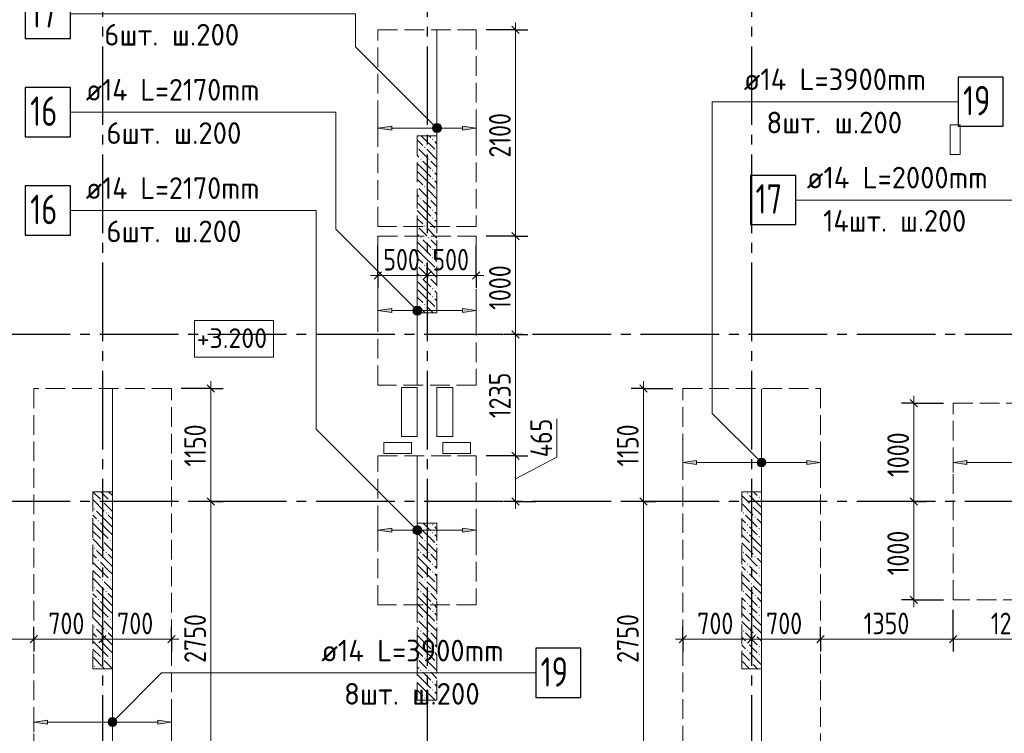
# Model space of a CAD drawing. Header units: millimetres. Extents: x 0 to 61017, y 0 to 42000.
# Tile 14 of 24: x 24096 to 34110, y 24742 to 32001. Entities that reach past the tile are written whole.
import ezdxf

# ---------------------------------------------------------------- set-up
doc = ezdxf.new("R2010")
doc.units = ezdxf.units.MM
doc.linetypes.add('______2', pattern=[270, 200, -70])
doc.linetypes.add('______5', pattern=[1100, 800, -100, 100, -100])
for name, color, linetype, lineweight in [('Standard', 7, 'Continuous', 25), ('Высотные отметки', 7, 'Continuous', 25), ('ДОП Верх по У', 7, 'Continuous', 25), ('ЖБ Пилон', 180, 'Continuous', 25), ('Оси', 40, '______5', 18), ('Позиционная метка номер позиции', 7, 'Continuous', 13), ('Примечания', 7, 'Continuous', 25)]:
    doc.layers.add(name, color=color, linetype=linetype, lineweight=lineweight)
doc.layers.add('ЖБ Перекрытие верхний уровень', color=7, linetype='Continuous', lineweight=25, true_color=0xe0e0ff)
doc.styles.add('GOST 2.304-81', font='txt')
doc.styles.add('ISOCPEUR', font='txt')

msp = doc.modelspace()

# ---------------------------------------------------------------- hatches: boundary and pattern name
at = {"layer": 'ДОП Верх по У', "linetype": 'Continuous', "lineweight": 13, "transparency": 33554687}
for points in [[(27880, 30879), (27740, 30899), (27880, 30919)], [(27880, 29022), (27740, 29042), (27880, 29062)], [(30980, 27477), (30840, 27497), (30980, 27517)], [(33730, 27477), (33590, 27497), (33730, 27517)], [(27880, 26788), (27740, 26808), (27880, 26828)], [(24380, 24837), (24240, 24857), (24380, 24877)]]:
    msp.add_hatch(color=7, dxfattribs=at).paths.add_polyline_path(points, flags=16)
for points in [[(28308, 30880), (28308, 30918), (28302, 30899)], [(28308, 30918), (28321, 30867), (28321, 30931)], [(28308, 30918), (28308, 30880), (28321, 30867)], [(28321, 30931), (28340, 30861), (28340, 30936)], [(28321, 30931), (28321, 30867), (28340, 30861)], [(28340, 30936), (28340, 30861), (28359, 30867)], [(28340, 30936), (28359, 30867), (28359, 30931)], [(28359, 30931), (28359, 30867), (28372, 30880)], [(28359, 30931), (28372, 30880), (28372, 30918)], [(28372, 30918), (28372, 30880), (28377, 30899)], [(28600, 30879), (28740, 30899), (28600, 30919)], [(28108, 29023), (28108, 29061), (28102, 29042)], [(28108, 29061), (28121, 29010), (28121, 29074)], [(28108, 29061), (28108, 29023), (28121, 29010)], [(28121, 29074), (28140, 29004), (28140, 29080)], [(28121, 29074), (28121, 29010), (28140, 29004)], [(28140, 29080), (28140, 29004), (28159, 29010)], [(28140, 29080), (28159, 29010), (28159, 29074)], [(28159, 29074), (28159, 29010), (28172, 29023)], [(28159, 29074), (28172, 29023), (28172, 29061)], [(28172, 29061), (28172, 29023), (28177, 29042)], [(28600, 29022), (28740, 29042), (28600, 29062)], [(31608, 27478), (31608, 27516), (31602, 27497)], [(31608, 27516), (31621, 27465), (31621, 27529)], [(31608, 27516), (31608, 27478), (31621, 27465)], [(31621, 27529), (31640, 27459), (31640, 27534)], [(31621, 27529), (31621, 27465), (31640, 27459)], [(31640, 27534), (31640, 27459), (31659, 27465)], [(31640, 27534), (31659, 27465), (31659, 27529)], [(31659, 27529), (31659, 27465), (31672, 27478)], [(31659, 27529), (31672, 27478), (31672, 27516)], [(31672, 27516), (31672, 27478), (31677, 27497)], [(32100, 27477), (32240, 27497), (32100, 27517)], [(28108, 26827), (28121, 26776), (28121, 26840)], [(28121, 26840), (28140, 26770), (28140, 26845)], [(28121, 26840), (28121, 26776), (28140, 26770)], [(28140, 26845), (28140, 26770), (28159, 26776)], [(28140, 26845), (28159, 26776), (28159, 26840)], [(28159, 26840), (28159, 26776), (28172, 26789)], [(28159, 26840), (28172, 26789), (28172, 26827)], [(28108, 26789), (28108, 26827), (28102, 26808)], [(28108, 26827), (28108, 26789), (28121, 26776)], [(28172, 26827), (28172, 26789), (28177, 26808)], [(28600, 26788), (28740, 26808), (28600, 26828)], [(25008, 24838), (25008, 24876), (25002, 24857)], [(25008, 24876), (25021, 24825), (25021, 24889)], [(25008, 24876), (25008, 24838), (25021, 24825)], [(25021, 24889), (25040, 24819), (25040, 24894)], [(25021, 24889), (25021, 24825), (25040, 24819)], [(25040, 24894), (25040, 24819), (25059, 24825)], [(25040, 24894), (25059, 24825), (25059, 24889)], [(25059, 24889), (25059, 24825), (25072, 24838)], [(25059, 24889), (25072, 24838), (25072, 24876)], [(25072, 24876), (25072, 24838), (25077, 24857)], [(25500, 24837), (25640, 24857), (25500, 24877)]]:
    msp.add_hatch(color=7, dxfattribs=at).paths.add_polyline_path(points)
at = {"layer": 'ЖБ Пилон', "linetype": 'Continuous', "lineweight": 18, "transparency": 33554687}
for points in [[(28290, 30783), (28297, 30790), (28303, 30783), (28297, 30777)], [(28140, 30707), (28143, 30703), (28140, 30700)], [(28210, 30703), (28217, 30710), (28223, 30703), (28217, 30697)], [(28330, 30663), (28337, 30670), (28340, 30667), (28340, 30660), (28337, 30657)], [(28170, 30583), (28177, 30590), (28183, 30583), (28177, 30577)], [(28250, 30583), (28257, 30590), (28263, 30583), (28257, 30577)], [(28290, 30463), (28297, 30470), (28303, 30463), (28297, 30457)], [(28290, 30383), (28297, 30390), (28303, 30383), (28297, 30377)], [(28140, 30307), (28143, 30303), (28140, 30300)], [(28210, 30303), (28217, 30310), (28223, 30303), (28217, 30297)], [(28330, 30263), (28337, 30270), (28340, 30267), (28340, 30260), (28337, 30257)], [(28170, 30183), (28177, 30190), (28183, 30183), (28177, 30177)], [(28250, 30183), (28257, 30190), (28263, 30183), (28257, 30177)], [(28290, 30063), (28297, 30070), (28303, 30063), (28297, 30057)], [(28290, 29983), (28297, 29990), (28303, 29983), (28297, 29977)], [(28140, 29907), (28143, 29903), (28140, 29900)], [(28210, 29903), (28217, 29910), (28223, 29903), (28217, 29897)], [(28330, 29863), (28337, 29870), (28340, 29867), (28340, 29860), (28337, 29857)], [(28170, 29783), (28177, 29790), (28183, 29783), (28177, 29777)], [(28250, 29783), (28257, 29790), (28263, 29783), (28257, 29777)], [(28290, 29663), (28297, 29670), (28303, 29663), (28297, 29657)], [(28290, 29583), (28297, 29590), (28303, 29583), (28297, 29577)], [(28140, 29507), (28143, 29503), (28140, 29500)], [(28210, 29503), (28217, 29510), (28223, 29503), (28217, 29497)], [(28330, 29463), (28337, 29470), (28340, 29467), (28340, 29460), (28337, 29457)], [(28170, 29383), (28177, 29390), (28183, 29383), (28177, 29377)], [(28250, 29383), (28257, 29390), (28263, 29383), (28257, 29377)], [(28290, 29263), (28297, 29270), (28303, 29263), (28297, 29257)], [(28290, 29183), (28297, 29190), (28303, 29183), (28297, 29177)], [(28140, 29107), (28143, 29103), (28140, 29100)], [(28210, 29103), (28217, 29110), (28223, 29103), (28217, 29097)], [(28330, 29063), (28337, 29070), (28340, 29067), (28340, 29060), (28337, 29057)], [(31490, 27183), (31497, 27190), (31503, 27183), (31497, 27177)], [(31610, 27143), (31617, 27150), (31623, 27143), (31617, 27137)], [(24930, 27103), (24937, 27110), (24943, 27103), (24937, 27097)], [(25010, 27103), (25017, 27110), (25023, 27103), (25017, 27097)], [(31530, 27063), (31537, 27070), (31543, 27063), (31537, 27057)], [(24850, 27023), (24857, 27030), (24863, 27023), (24857, 27017)], [(24970, 26983), (24977, 26990), (24983, 26983), (24977, 26977)], [(31450, 26983), (31457, 26990), (31463, 26983), (31457, 26977)], [(31570, 26943), (31577, 26950), (31583, 26943), (31577, 26937)], [(24890, 26903), (24897, 26910), (24903, 26903), (24897, 26897)], [(28290, 26863), (28297, 26870), (28303, 26863), (28297, 26857)], [(31490, 26863), (31497, 26870), (31503, 26863), (31497, 26857)], [(28290, 26783), (28297, 26790), (28303, 26783), (28297, 26777)], [(31490, 26783), (31497, 26790), (31503, 26783), (31497, 26777)], [(31610, 26823), (31617, 26830), (31623, 26823), (31617, 26817)], [(31610, 26743), (31617, 26750), (31623, 26743), (31617, 26737)], [(24930, 26703), (24937, 26710), (24943, 26703), (24937, 26697)], [(25010, 26703), (25017, 26710), (25023, 26703), (25017, 26697)], [(28140, 26707), (28143, 26703), (28140, 26700)], [(28210, 26703), (28217, 26710), (28223, 26703), (28217, 26697)], [(28330, 26663), (28337, 26670), (28340, 26667), (28340, 26660), (28337, 26657)], [(31530, 26663), (31537, 26670), (31543, 26663), (31537, 26657)], [(24850, 26623), (24857, 26630), (24863, 26623), (24857, 26617)], [(24970, 26583), (24977, 26590), (24983, 26583), (24977, 26577)], [(28170, 26583), (28177, 26590), (28183, 26583), (28177, 26577)], [(28250, 26583), (28257, 26590), (28263, 26583), (28257, 26577)], [(31450, 26583), (31457, 26590), (31463, 26583), (31457, 26577)], [(31570, 26543), (31577, 26550), (31583, 26543), (31577, 26537)], [(24890, 26503), (24897, 26510), (24903, 26503), (24897, 26497)], [(28290, 26463), (28297, 26470), (28303, 26463), (28297, 26457)], [(31490, 26463), (31497, 26470), (31503, 26463), (31497, 26457)], [(28290, 26383), (28297, 26390), (28303, 26383), (28297, 26377)], [(31490, 26383), (31497, 26390), (31503, 26383), (31497, 26377)], [(31610, 26423), (31617, 26430), (31623, 26423), (31617, 26417)], [(31610, 26343), (31617, 26350), (31623, 26343), (31617, 26337)], [(24930, 26303), (24937, 26310), (24943, 26303), (24937, 26297)], [(25010, 26303), (25017, 26310), (25023, 26303), (25017, 26297)], [(28140, 26307), (28143, 26303), (28140, 26300)], [(28210, 26303), (28217, 26310), (28223, 26303), (28217, 26297)], [(28330, 26263), (28337, 26270), (28340, 26267), (28340, 26260), (28337, 26257)], [(31530, 26263), (31537, 26270), (31543, 26263), (31537, 26257)], [(24850, 26223), (24857, 26230), (24863, 26223), (24857, 26217)], [(24970, 26183), (24977, 26190), (24983, 26183), (24977, 26177)], [(28170, 26183), (28177, 26190), (28183, 26183), (28177, 26177)], [(28250, 26183), (28257, 26190), (28263, 26183), (28257, 26177)], [(31450, 26183), (31457, 26190), (31463, 26183), (31457, 26177)], [(31570, 26143), (31577, 26150), (31583, 26143), (31577, 26137)], [(24890, 26103), (24897, 26110), (24903, 26103), (24897, 26097)], [(28290, 26063), (28297, 26070), (28303, 26063), (28297, 26057)], [(31490, 26063), (31497, 26070), (31503, 26063), (31497, 26057)], [(28290, 25983), (28297, 25990), (28303, 25983), (28297, 25977)], [(31490, 25983), (31497, 25990), (31503, 25983), (31497, 25977)], [(31610, 26023), (31617, 26030), (31623, 26023), (31617, 26017)], [(31610, 25943), (31617, 25950), (31623, 25943), (31617, 25937)], [(24930, 25903), (24937, 25910), (24943, 25903), (24937, 25897)], [(25010, 25903), (25017, 25910), (25023, 25903), (25017, 25897)], [(28140, 25907), (28143, 25903), (28140, 25900)], [(28210, 25903), (28217, 25910), (28223, 25903), (28217, 25897)], [(28330, 25863), (28337, 25870), (28340, 25867), (28340, 25860), (28337, 25857)], [(31530, 25863), (31537, 25870), (31543, 25863), (31537, 25857)], [(24850, 25823), (24857, 25830), (24863, 25823), (24857, 25817)], [(24970, 25783), (24977, 25790), (24983, 25783), (24977, 25777)], [(28170, 25783), (28177, 25790), (28183, 25783), (28177, 25777)], [(28250, 25783), (28257, 25790), (28263, 25783), (28257, 25777)], [(31450, 25783), (31457, 25790), (31463, 25783), (31457, 25777)], [(31570, 25743), (31577, 25750), (31583, 25743), (31577, 25737)], [(24890, 25703), (24897, 25710), (24903, 25703), (24897, 25697)], [(28290, 25663), (28297, 25670), (28303, 25663), (28297, 25657)], [(31490, 25663), (31497, 25670), (31503, 25663), (31497, 25657)], [(28290, 25583), (28297, 25590), (28303, 25583), (28297, 25577)], [(31490, 25583), (31497, 25590), (31503, 25583), (31497, 25577)], [(31610, 25623), (31617, 25630), (31623, 25623), (31617, 25617)], [(31610, 25543), (31617, 25550), (31623, 25543), (31617, 25537)], [(24930, 25503), (24937, 25510), (24943, 25503), (24937, 25497)], [(25010, 25503), (25017, 25510), (25023, 25503), (25017, 25497)], [(28140, 25507), (28143, 25503), (28140, 25500)], [(28210, 25503), (28217, 25510), (28223, 25503), (28217, 25497)], [(28330, 25463), (28337, 25470), (28340, 25467), (28340, 25460), (28337, 25457)], [(31530, 25463), (31537, 25470), (31543, 25463), (31537, 25457)], [(24850, 25423), (24857, 25430), (24863, 25423), (24857, 25417)], [(28170, 25383), (28177, 25390), (28183, 25383), (28177, 25377)], [(28250, 25383), (28257, 25390), (28263, 25383), (28257, 25377)], [(28290, 25263), (28297, 25270), (28303, 25263), (28297, 25257)], [(28290, 25183), (28297, 25190), (28303, 25183), (28297, 25177)], [(28140, 25107), (28143, 25103), (28140, 25100)], [(28210, 25103), (28217, 25110), (28223, 25103), (28217, 25097)]]:
    msp.add_hatch(color=7, dxfattribs=at).paths.add_polyline_path(points, flags=16)
at = {"layer": 'Позиционная метка номер позиции', "linetype": 'Continuous', "lineweight": 13, "transparency": 33554687}
for points in [[(28308, 30867), (28351, 30942), (28297, 30888)], [(28297, 30888), (28351, 30942), (28329, 30942)], [(28297, 30888), (28329, 30942), (28297, 30910)], [(28297, 30910), (28329, 30942), (28308, 30931)], [(28308, 30867), (28372, 30931), (28351, 30942)], [(28329, 30856), (28372, 30931), (28308, 30867)], [(28329, 30856), (28383, 30910), (28372, 30931)], [(28351, 30856), (28383, 30910), (28329, 30856)], [(28351, 30856), (28383, 30888), (28383, 30910)], [(28383, 30888), (28351, 30856), (28372, 30867)], [(28108, 29010), (28151, 29085), (28097, 29031)], [(28097, 29031), (28151, 29085), (28129, 29085)], [(28097, 29031), (28129, 29085), (28097, 29053)], [(28097, 29053), (28129, 29085), (28108, 29074)], [(28108, 29010), (28172, 29074), (28151, 29085)], [(28129, 28999), (28172, 29074), (28108, 29010)], [(28129, 28999), (28183, 29053), (28172, 29074)], [(28151, 28999), (28183, 29053), (28129, 28999)], [(28151, 28999), (28183, 29031), (28183, 29053)], [(28183, 29031), (28151, 28999), (28172, 29010)], [(31608, 27465), (31651, 27540), (31597, 27485)], [(31597, 27485), (31651, 27540), (31629, 27540)], [(31597, 27485), (31629, 27540), (31597, 27508)], [(31597, 27508), (31629, 27540), (31608, 27529)], [(31608, 27465), (31672, 27529), (31651, 27540)], [(31629, 27454), (31672, 27529), (31608, 27465)], [(31629, 27454), (31683, 27508), (31672, 27529)], [(31651, 27454), (31683, 27508), (31629, 27454)], [(31651, 27454), (31683, 27485), (31683, 27508)], [(31683, 27485), (31651, 27454), (31672, 27465)], [(28108, 26776), (28151, 26851), (28097, 26796)], [(28097, 26796), (28151, 26851), (28129, 26851)], [(28097, 26796), (28129, 26851), (28097, 26819)], [(28097, 26819), (28129, 26851), (28108, 26840)], [(28108, 26776), (28172, 26840), (28151, 26851)], [(28129, 26765), (28172, 26840), (28108, 26776)], [(28129, 26765), (28183, 26819), (28172, 26840)], [(28151, 26765), (28183, 26819), (28129, 26765)], [(28151, 26765), (28183, 26796), (28183, 26819)], [(28183, 26796), (28151, 26765), (28172, 26776)], [(24997, 24868), (25072, 24825), (25008, 24889)], [(24997, 24846), (25051, 24814), (24997, 24868)], [(24997, 24868), (25051, 24814), (25072, 24825)], [(25029, 24814), (24997, 24846), (25008, 24825)], [(24997, 24846), (25029, 24814), (25051, 24814)], [(25008, 24889), (25083, 24846), (25029, 24900)], [(25008, 24889), (25072, 24825), (25083, 24846)], [(25029, 24900), (25083, 24846), (25083, 24868)], [(25029, 24900), (25083, 24868), (25051, 24900)], [(25051, 24900), (25083, 24868), (25072, 24889)]]:
    msp.add_hatch(color=7, dxfattribs=at).paths.add_polyline_path(points)

# ---------------------------------------------------------------- linework, layer by layer
at = {"layer": 'Standard', "color": 7, "linetype": 'Continuous', "lineweight": 13, "transparency": 33554687}
for p, q in [((29140, 31899), (29140, 31974)), ((29140, 29800), (29140, 28800)), ((27740, 29400), (27665, 29400)), ((27740, 29400), (28240, 29400)), ((28240, 29400), (28740, 29400)), ((28740, 29400), (28815, 29400)), ((29140, 28800), (29140, 27565)), ((26040, 28250), (26040, 28325)), ((30440, 28250), (30440, 28325)), ((33190, 28100), (33190, 28175)), ((29560, 27551), (29560, 27942)), ((29140, 27565), (29140, 27100)), ((29140, 27332), (29560, 27551)), ((26040, 27100), (26040, 24350)), ((29140, 27100), (29140, 27025)), ((30440, 27100), (30440, 24350)), ((33190, 27100), (33190, 26100)), ((33190, 26100), (33190, 26025)), ((24240, 25700), (22990, 25700)), ((24940, 25700), (24240, 25700)), ((25640, 25700), (24940, 25700)), ((25640, 25700), (25715, 25700)), ((30840, 25700), (30765, 25700)), ((31540, 25700), (30840, 25700)), ((32240, 25700), (31540, 25700)), ((33590, 25700), (32240, 25700)), ((34840, 25700), (33590, 25700))]:
    msp.add_line(p, q, dxfattribs=at)
at = {"layer": 'Standard', "color": 251, "linetype": 'Continuous', "lineweight": -3, "true_color": 0x656565, "transparency": 33554687}
for p, q in [((29140, 31899), (28840, 31899)), ((29140, 31899), (29015, 31899)), ((29140, 31899), (29265, 31899)), ((29140, 29800), (29015, 29800)), ((29140, 29800), (29265, 29800)), ((27740, 29400), (27740, 29700)), ((28740, 29400), (28740, 29700)), ((27740, 29400), (27740, 29525)), ((28240, 29400), (28240, 29525)), ((28740, 29400), (28740, 29525)), ((27740, 29400), (27740, 29275)), ((28240, 29400), (28240, 29275)), ((28240, 29400), (28240, 29400)), ((28740, 29400), (28740, 29275)), ((29140, 28800), (29015, 28800)), ((29140, 28800), (29265, 28800)), ((29140, 28800), (29140, 28800)), ((26040, 28250), (25740, 28250)), ((26040, 28250), (25915, 28250)), ((26040, 28250), (26165, 28250)), ((30440, 28250), (30315, 28250)), ((30440, 28250), (30565, 28250)), ((30440, 28250), (30740, 28250)), ((33190, 28100), (33065, 28100)), ((33190, 28100), (33315, 28100)), ((33190, 28100), (33490, 28100)), ((29140, 27565), (28840, 27565)), ((29140, 27565), (29015, 27565)), ((29140, 27565), (29265, 27565)), ((26040, 27100), (25915, 27100)), ((26040, 27100), (26165, 27100)), ((26040, 27100), (26040, 27100)), ((29140, 27100), (29015, 27100)), ((29140, 27100), (29265, 27100)), ((29140, 27100), (29345, 27100)), ((30440, 27100), (30315, 27100)), ((30440, 27100), (30565, 27100)), ((30440, 27100), (30440, 27100)), ((33190, 27100), (33065, 27100)), ((33190, 27100), (33315, 27100)), ((33190, 27100), (33190, 27100)), ((33190, 26100), (33065, 26100)), ((33190, 26100), (33315, 26100)), ((33190, 26100), (33490, 26100)), ((24240, 25700), (24240, 25825)), ((24940, 25700), (24940, 25825)), ((25640, 25700), (25640, 25825)), ((30840, 25700), (30840, 25825)), ((31540, 25700), (31540, 25825)), ((32240, 25700), (32240, 25825)), ((33590, 25700), (33590, 25825)), ((24240, 25700), (24240, 25575)), ((24240, 25700), (24240, 25700)), ((24940, 25700), (24940, 25575)), ((24940, 25700), (24940, 25700)), ((25640, 25700), (25640, 25575)), ((25640, 25700), (25640, 25700)), ((30840, 25700), (30840, 25575)), ((30840, 25700), (30840, 25700)), ((31540, 25700), (31540, 25575)), ((31540, 25700), (31540, 25700)), ((32240, 25700), (32240, 25575)), ((32240, 25700), (32240, 25700)), ((33590, 25700), (33590, 25575))]:
    msp.add_line(p, q, dxfattribs=at)
at = {"layer": 'Standard', "color": 7, "linetype": 'Continuous', "lineweight": 25, "transparency": 33554687}
for p, q in [((29102, 31936), (29177, 31861)), ((29102, 29838), (29177, 29762)), ((27702, 29363), (27777, 29438)), ((28202, 29363), (28277, 29438)), ((28702, 29363), (28777, 29438)), ((29102, 28838), (29177, 28762)), ((26002, 28287), (26077, 28212)), ((30402, 28287), (30477, 28212)), ((33152, 28138), (33227, 28062)), ((29102, 27602), (29177, 27527)), ((26002, 27138), (26077, 27063)), ((29102, 27138), (29177, 27063)), ((30402, 27138), (30477, 27063)), ((33152, 27138), (33227, 27063)), ((33152, 26138), (33227, 26063)), ((24277, 25738), (24202, 25663)), ((24977, 25738), (24902, 25663)), ((25677, 25738), (25602, 25663)), ((30877, 25738), (30802, 25663)), ((31577, 25738), (31502, 25663)), ((32277, 25738), (32202, 25663)), ((33627, 25738), (33552, 25663))]:
    msp.add_line(p, q, dxfattribs=at)
at = {"layer": 'Standard', "color": 7, "linetype": 'Continuous', "lineweight": 13, "transparency": 33554687}
for points in [[(29140, 31899), (29140, 30504), (29140, 30504), (29140, 30206), (29140, 30206), (29140, 29800)], [(26040, 28250), (26040, 27363), (26040, 27363), (26040, 27100)], [(30440, 28250), (30440, 27366), (30440, 27366), (30440, 27100)], [(33190, 28100), (33190, 27262), (33190, 27262), (33190, 27100)]]:
    msp.add_lwpolyline(points, dxfattribs=at)
at = {"layer": 'Standard', "color": 251, "linetype": 'Continuous', "lineweight": -3, "true_color": 0x656565, "transparency": 33554687}
for points in [[(29140, 29800), (29123, 29800), (29123, 29800), (29123, 29800), (29123, 29800), (28840, 29800)], [(33590, 25700), (33590, 25717), (33590, 25717), (33590, 25717), (33590, 25717), (33590, 25717), (33590, 25717), (33590, 26000)]]:
    msp.add_lwpolyline(points, dxfattribs=at)
at = {"layer": 'Высотные отметки', "color": 7, "linetype": 'Continuous', "lineweight": 18, "transparency": 33554687}
msp.add_lwpolyline([(25873, 28568), (26678, 28568), (26678, 28942), (25873, 28942), (25873, 28568)], dxfattribs=at)
at = {"layer": 'ДОП Верх по У', "color": 7, "linetype": 'Continuous', "lineweight": 18, "transparency": 33554687}
for p, q in [((28340, 31892), (28340, 29906)), ((28140, 29792), (28140, 28292)), ((25040, 28243), (25040, 24357)), ((31640, 28243), (31640, 24357)), ((28140, 26058), (28140, 27558))]:
    msp.add_line(p, q, dxfattribs=at)
at = {"layer": 'ДОП Верх по У', "color": 7, "linetype": 'Continuous', "lineweight": 13, "transparency": 33554687}
for p, q in [((31440, 31167), (33548, 31167)), ((24749, 31061), (26813, 31061)), ((32082, 30167), (34190, 30167)), ((24749, 30061), (26813, 30061)), ((27144, 25357), (29252, 25357))]:
    msp.add_line(p, q, dxfattribs=at)
at = {"layer": 'ДОП Верх по У', "color": 251, "linetype": 'Continuous', "lineweight": 13, "true_color": 0x494949, "transparency": 33554687}
for p, q in [((27740, 30899), (27740, 30999)), ((28740, 30899), (28740, 30999)), ((27740, 30899), (27880, 30919)), ((27880, 30879), (27740, 30899)), ((27740, 30899), (27740, 30799)), ((27740, 30899), (27740, 30899)), ((27880, 30919), (27880, 30879)), ((27880, 30899), (28310, 30899)), ((28340, 30936), (28340, 30936)), ((28340, 30861), (28340, 30861)), ((28370, 30899), (28600, 30899)), ((28740, 30899), (28600, 30919)), ((28600, 30919), (28600, 30879)), ((28600, 30879), (28740, 30899)), ((28740, 30899), (28740, 30799)), ((28740, 30899), (28740, 30899)), ((27740, 29042), (27740, 29142)), ((28740, 29042), (28740, 29142)), ((27740, 29042), (27880, 29062)), ((27880, 29022), (27740, 29042)), ((27740, 29042), (27740, 28942)), ((27740, 29042), (27740, 29042)), ((27880, 29062), (27880, 29022)), ((27880, 29042), (28110, 29042)), ((28140, 29080), (28140, 29080)), ((28170, 29042), (28600, 29042)), ((28740, 29042), (28600, 29062)), ((28600, 29062), (28600, 29022)), ((28600, 29022), (28740, 29042)), ((28740, 29042), (28740, 28942)), ((28740, 29042), (28740, 29042)), ((28140, 29004), (28140, 29004)), ((30840, 27497), (30840, 27597)), ((32240, 27497), (32240, 27597)), ((33590, 27497), (33590, 27597)), ((30840, 27497), (30980, 27517)), ((30980, 27477), (30840, 27497)), ((30840, 27497), (30840, 27397)), ((30840, 27497), (30840, 27497)), ((30980, 27517), (30980, 27477)), ((30980, 27497), (31610, 27497)), ((31640, 27534), (31640, 27534)), ((31640, 27459), (31640, 27459)), ((31670, 27497), (32100, 27497)), ((32240, 27497), (32100, 27517)), ((32100, 27517), (32100, 27477)), ((32100, 27477), (32240, 27497)), ((32240, 27497), (32240, 27397)), ((32240, 27497), (32240, 27497)), ((33590, 27497), (33730, 27517)), ((33730, 27477), (33590, 27497)), ((33590, 27497), (33590, 27397)), ((33590, 27497), (33590, 27497)), ((33730, 27517), (33730, 27477)), ((33730, 27497), (34960, 27497)), ((27740, 26808), (27740, 26908)), ((28140, 26845), (28140, 26845)), ((28740, 26808), (28740, 26908)), ((27740, 26808), (27880, 26828)), ((27880, 26788), (27740, 26808)), ((27740, 26808), (27740, 26708)), ((27740, 26808), (27740, 26808)), ((27880, 26828), (27880, 26788)), ((27880, 26808), (28110, 26808)), ((28140, 26770), (28140, 26770)), ((28170, 26808), (28600, 26808)), ((28740, 26808), (28600, 26828)), ((28600, 26828), (28600, 26788)), ((28600, 26788), (28740, 26808)), ((28740, 26808), (28740, 26708)), ((28740, 26808), (28740, 26808)), ((24240, 24857), (24240, 24957)), ((25640, 24857), (25640, 24957)), ((24240, 24857), (24380, 24877)), ((24380, 24837), (24240, 24857)), ((24240, 24857), (24240, 24757)), ((24240, 24857), (24240, 24857)), ((24380, 24877), (24380, 24837)), ((24380, 24857), (25010, 24857)), ((25040, 24894), (25040, 24894)), ((25070, 24857), (25500, 24857)), ((25640, 24857), (25500, 24877)), ((25500, 24877), (25500, 24837)), ((25500, 24837), (25640, 24857)), ((25640, 24857), (25640, 24757)), ((25640, 24857), (25640, 24857)), ((25040, 24819), (25040, 24819))]:
    msp.add_line(p, q, dxfattribs=at)
at = {"layer": 'ДОП Верх по У', "color": 7, "linetype": 'Continuous', "lineweight": 25, "transparency": 33554687}
for points in [[(24153, 31811), (24613, 31811), (24613, 32311), (24153, 32311), (24153, 31811)], [(33640, 30917), (34100, 30917), (34100, 31417), (33640, 31417), (33640, 30917)], [(24153, 30811), (24613, 30811), (24613, 31311), (24153, 31311), (24153, 30811)], [(31530, 29917), (31990, 29917), (31990, 30417), (31530, 30417), (31530, 29917)], [(24153, 29811), (24613, 29811), (24613, 30311), (24153, 30311), (24153, 29811)], [(29344, 25107), (29804, 25107), (29804, 25607), (29344, 25607), (29344, 25107)]]:
    msp.add_lwpolyline(points, dxfattribs=at)
at = {"layer": 'ДОП Верх по У', "color": 251, "linetype": 'Continuous', "lineweight": 13, "true_color": 0x494949, "transparency": 33554687}
for centre in [(28340, 30899), (28140, 29042), (31640, 27497), (28140, 26808), (25040, 24857)]:
    msp.add_circle(centre, 37.5, dxfattribs=at)
at = {"layer": 'ЖБ Перекрытие верхний уровень', "color": 7, "linetype": 'Continuous', "lineweight": 18, "transparency": 33554687}
for p, q in [((33660, 30930), (33560, 30930)), ((33560, 30930), (33560, 30630)), ((33660, 30630), (33660, 30930)), ((33560, 30630), (33660, 30630)), ((28140, 28260), (27980, 28260)), ((27980, 28260), (27980, 27760)), ((28140, 27760), (28140, 28260)), ((28500, 28260), (28340, 28260)), ((28340, 28260), (28340, 27760)), ((28500, 27760), (28500, 28260)), ((27980, 27760), (28140, 27760)), ((28340, 27760), (28500, 27760)), ((28080, 27700), (27800, 27700)), ((27800, 27700), (27800, 27590)), ((28080, 27590), (28080, 27700)), ((28680, 27700), (28400, 27700)), ((28400, 27700), (28400, 27590)), ((28680, 27590), (28680, 27700)), ((27800, 27590), (28080, 27590)), ((28400, 27590), (28680, 27590))]:
    msp.add_line(p, q, dxfattribs=at)
at = {"layer": 'ЖБ Пилон', "color": 253, "linetype": '______2', "lineweight": 13, "true_color": 0xa0a0a0, "transparency": 33554687}
for p, q in [((28140, 30820), (28140, 29020)), ((28340, 30820), (28140, 30820)), ((28340, 29020), (28340, 30820)), ((28140, 29020), (28340, 29020)), ((24840, 27200), (24840, 25400)), ((25040, 27200), (24840, 27200)), ((25040, 25400), (25040, 27200)), ((31440, 27200), (31440, 25400)), ((31640, 27200), (31440, 27200)), ((31640, 25400), (31640, 27200)), ((28140, 26880), (28140, 25080)), ((28340, 26880), (28140, 26880)), ((28340, 25080), (28340, 26880)), ((24840, 25400), (25040, 25400)), ((31440, 25400), (31640, 25400)), ((28140, 25080), (28340, 25080))]:
    msp.add_line(p, q, dxfattribs=at)
at = {"layer": 'ЖБ Пилон', "color": 9, "linetype": 'Continuous', "lineweight": 18, "true_color": 0xc7c7c7, "transparency": 33554687}
for p, q in [((28140, 30780), (28197, 30723)), ((28180, 30820), (28197, 30803)), ((28197, 30803), (28317, 30683)), ((28260, 30820), (28277, 30803)), ((28317, 30763), (28340, 30740)), ((28197, 30643), (28157, 30683)), ((28237, 30603), (28197, 30643)), ((28237, 30683), (28340, 30580)), ((28140, 30620), (28157, 30603)), ((28197, 30563), (28277, 30483)), ((28277, 30563), (28340, 30500)), ((28197, 30483), (28140, 30540)), ((28140, 30460), (28197, 30403)), ((28197, 30483), (28277, 30403)), ((28340, 30420), (28317, 30443)), ((28140, 30380), (28197, 30323)), ((28197, 30403), (28317, 30283)), ((28317, 30363), (28340, 30340)), ((28197, 30243), (28157, 30283)), ((28237, 30203), (28197, 30243)), ((28237, 30283), (28340, 30180)), ((28140, 30220), (28157, 30203)), ((28197, 30163), (28277, 30083)), ((28277, 30163), (28340, 30100)), ((28197, 30083), (28140, 30140)), ((28140, 30060), (28197, 30003)), ((28197, 30083), (28277, 30003)), ((28340, 30020), (28317, 30043)), ((28140, 29980), (28197, 29923)), ((28197, 30003), (28317, 29883)), ((28317, 29963), (28340, 29940)), ((28197, 29843), (28157, 29883)), ((28237, 29803), (28197, 29843)), ((28237, 29883), (28340, 29780)), ((28140, 29820), (28157, 29803)), ((28197, 29763), (28277, 29683)), ((28277, 29763), (28340, 29700)), ((28197, 29683), (28140, 29740)), ((28140, 29660), (28197, 29603)), ((28197, 29683), (28277, 29603)), ((28340, 29620), (28317, 29643)), ((28140, 29580), (28197, 29523)), ((28197, 29603), (28317, 29483)), ((28317, 29563), (28340, 29540)), ((28197, 29443), (28157, 29483)), ((28237, 29403), (28197, 29443)), ((28237, 29483), (28340, 29380)), ((28140, 29420), (28157, 29403)), ((28197, 29363), (28277, 29283)), ((28277, 29363), (28340, 29300)), ((28197, 29283), (28140, 29340)), ((28140, 29260), (28197, 29203)), ((28197, 29283), (28277, 29203)), ((28340, 29220), (28317, 29243)), ((28140, 29180), (28197, 29123)), ((28197, 29203), (28317, 29083)), ((28317, 29163), (28340, 29140)), ((28197, 29043), (28157, 29083)), ((28220, 29020), (28197, 29043)), ((28237, 29083), (28300, 29020)), ((28140, 29020), (28140, 29020)), ((24840, 27200), (24917, 27123)), ((24920, 27200), (24997, 27123)), ((25000, 27200), (25040, 27160)), ((31440, 27160), (31517, 27083)), ((31517, 27163), (31637, 27043)), ((31597, 27163), (31560, 27200)), ((24840, 27120), (24957, 27003)), ((24997, 27043), (24957, 27083)), ((25037, 27003), (24997, 27043)), ((25037, 27083), (25040, 27080)), ((31440, 27080), (31557, 26963)), ((31557, 27043), (31640, 26960)), ((31637, 27123), (31640, 27120)), ((24840, 26960), (24877, 26923)), ((24997, 26883), (24877, 27003)), ((24997, 26963), (25040, 26920)), ((31477, 26963), (31597, 26843)), ((24917, 26803), (24840, 26880)), ((24917, 26883), (24997, 26803)), ((24997, 26883), (25040, 26840)), ((28140, 26860), (28197, 26803)), ((28200, 26880), (28277, 26803)), ((28340, 26820), (28317, 26843)), ((31440, 26920), (31477, 26883)), ((31440, 26840), (31477, 26803)), ((31557, 26803), (31517, 26843)), ((31640, 26880), (31597, 26923)), ((24840, 26800), (24917, 26723)), ((24917, 26803), (24997, 26723)), ((24997, 26803), (25040, 26760)), ((28140, 26780), (28197, 26723)), ((28197, 26803), (28317, 26683)), ((28317, 26763), (28340, 26740)), ((31440, 26760), (31517, 26683)), ((31517, 26763), (31637, 26643)), ((31597, 26763), (31557, 26803)), ((31637, 26803), (31640, 26800)), ((24840, 26720), (24957, 26603)), ((24997, 26643), (24957, 26683)), ((25037, 26603), (24997, 26643)), ((25037, 26683), (25040, 26680)), ((28197, 26643), (28157, 26683)), ((28237, 26603), (28197, 26643)), ((28237, 26683), (28340, 26580)), ((31440, 26680), (31557, 26563)), ((31557, 26643), (31640, 26560)), ((31637, 26723), (31640, 26720)), ((24840, 26560), (24877, 26523)), ((24997, 26483), (24877, 26603)), ((24997, 26563), (25040, 26520)), ((28140, 26620), (28157, 26603)), ((28197, 26483), (28140, 26540)), ((28197, 26563), (28277, 26483)), ((28277, 26563), (28340, 26500)), ((31477, 26563), (31597, 26443)), ((24917, 26403), (24840, 26480)), ((24917, 26483), (24997, 26403)), ((24997, 26483), (25040, 26440)), ((28140, 26460), (28197, 26403)), ((28197, 26483), (28277, 26403)), ((28340, 26420), (28317, 26443)), ((31440, 26520), (31477, 26483)), ((31440, 26440), (31477, 26403)), ((31557, 26403), (31517, 26443)), ((31640, 26480), (31597, 26523)), ((24840, 26400), (24917, 26323)), ((24917, 26403), (24997, 26323)), ((24997, 26403), (25040, 26360)), ((28140, 26380), (28197, 26323)), ((28197, 26403), (28317, 26283)), ((28317, 26363), (28340, 26340)), ((31440, 26360), (31517, 26283)), ((31517, 26363), (31637, 26243)), ((31597, 26363), (31557, 26403)), ((31637, 26403), (31640, 26400)), ((24840, 26320), (24957, 26203)), ((24997, 26243), (24957, 26283)), ((25037, 26203), (24997, 26243)), ((25037, 26283), (25040, 26280)), ((28197, 26243), (28157, 26283)), ((28237, 26203), (28197, 26243)), ((28237, 26283), (28340, 26180)), ((31440, 26280), (31557, 26163)), ((31557, 26243), (31640, 26160)), ((31637, 26323), (31640, 26320)), ((24840, 26160), (24877, 26123)), ((24997, 26083), (24877, 26203)), ((24997, 26163), (25040, 26120)), ((28140, 26220), (28157, 26203)), ((28197, 26083), (28140, 26140)), ((28197, 26163), (28277, 26083)), ((28277, 26163), (28340, 26100)), ((31477, 26163), (31597, 26043)), ((24917, 26003), (24840, 26080)), ((24917, 26083), (24997, 26003)), ((24997, 26083), (25040, 26040)), ((28140, 26060), (28197, 26003)), ((28197, 26083), (28277, 26003)), ((28340, 26020), (28317, 26043)), ((31440, 26120), (31477, 26083)), ((31440, 26040), (31477, 26003)), ((31557, 26003), (31517, 26043)), ((31640, 26080), (31597, 26123)), ((24840, 26000), (24917, 25923)), ((24917, 26003), (24997, 25923)), ((24997, 26003), (25040, 25960)), ((28140, 25980), (28197, 25923)), ((28197, 26003), (28317, 25883)), ((28317, 25963), (28340, 25940)), ((31440, 25960), (31517, 25883)), ((31517, 25963), (31637, 25843)), ((31597, 25963), (31557, 26003)), ((31637, 26003), (31640, 26000)), ((24840, 25920), (24957, 25803)), ((24997, 25843), (24957, 25883)), ((25037, 25803), (24997, 25843)), ((25037, 25883), (25040, 25880)), ((28197, 25843), (28157, 25883)), ((28237, 25803), (28197, 25843)), ((28237, 25883), (28340, 25780)), ((31440, 25880), (31557, 25763)), ((31557, 25843), (31640, 25760)), ((31637, 25923), (31640, 25920)), ((24840, 25760), (24877, 25723)), ((24997, 25683), (24877, 25803)), ((24997, 25763), (25040, 25720)), ((28140, 25820), (28157, 25803)), ((28197, 25683), (28140, 25740)), ((28197, 25763), (28277, 25683)), ((28277, 25763), (28340, 25700)), ((31477, 25763), (31597, 25643)), ((24917, 25603), (24840, 25680)), ((24917, 25683), (24997, 25603)), ((24997, 25683), (25040, 25640)), ((28140, 25660), (28197, 25603)), ((28197, 25683), (28277, 25603)), ((28340, 25620), (28317, 25643)), ((31440, 25720), (31477, 25683)), ((31440, 25640), (31477, 25603)), ((31557, 25603), (31517, 25643)), ((31640, 25680), (31597, 25723)), ((24840, 25600), (24917, 25523)), ((24917, 25603), (24997, 25523)), ((24997, 25603), (25040, 25560)), ((28140, 25580), (28197, 25523)), ((28197, 25603), (28317, 25483)), ((28317, 25563), (28340, 25540)), ((31440, 25560), (31517, 25483)), ((31517, 25563), (31637, 25443)), ((31597, 25563), (31557, 25603)), ((31637, 25603), (31640, 25600)), ((24840, 25520), (24957, 25403)), ((24997, 25443), (24957, 25483)), ((25037, 25403), (24997, 25443)), ((25037, 25483), (25040, 25480)), ((28197, 25443), (28157, 25483)), ((28237, 25403), (28197, 25443)), ((28237, 25483), (28340, 25380)), ((31440, 25480), (31520, 25400)), ((31557, 25443), (31600, 25400)), ((31637, 25523), (31640, 25520)), ((24880, 25400), (24877, 25403)), ((28140, 25420), (28157, 25403)), ((28197, 25283), (28140, 25340)), ((28197, 25363), (28277, 25283)), ((28277, 25363), (28340, 25300)), ((28140, 25260), (28197, 25203)), ((28197, 25283), (28277, 25203)), ((28340, 25220), (28317, 25243)), ((28140, 25180), (28197, 25123)), ((28197, 25203), (28317, 25083)), ((28317, 25163), (28340, 25140)), ((28160, 25080), (28157, 25083)), ((28237, 25083), (28240, 25080))]:
    msp.add_line(p, q, dxfattribs=at)
at = {"layer": 'Оси', "color": 8, "linetype": '______5', "lineweight": -3, "transparency": 33554687}
for p, q in [((24940, 35030), (24940, 15970)), ((28240, 35030), (28240, 15970)), ((31540, 35030), (31540, 15970)), ((49910, 28800), (3600, 28800)), ((49910, 27100), (3600, 27100))]:
    msp.add_line(p, q, dxfattribs=at)
at = {"layer": 'Позиционная метка номер позиции', "color": 7, "linetype": 'Continuous', "lineweight": 13, "transparency": 33554687}
for p, q in [((28308, 30931), (28308, 30931)), ((28308, 30867), (28308, 30867)), ((28372, 30931), (28372, 30931)), ((28372, 30867), (28372, 30867)), ((28108, 29074), (28108, 29074)), ((28172, 29074), (28172, 29074)), ((28108, 29010), (28108, 29010)), ((28172, 29010), (28172, 29010)), ((31608, 27529), (31608, 27529)), ((31608, 27465), (31608, 27465)), ((31672, 27529), (31672, 27529)), ((31672, 27465), (31672, 27465)), ((28108, 26840), (28108, 26840)), ((28172, 26840), (28172, 26840)), ((28108, 26776), (28108, 26776)), ((28172, 26776), (28172, 26776)), ((25008, 24889), (25008, 24889)), ((25072, 24889), (25072, 24889)), ((25008, 24825), (25008, 24825)), ((25072, 24825), (25072, 24825))]:
    msp.add_line(p, q, dxfattribs=at)
for points in [[(28340, 30899), (27513, 31726), (27513, 32061), (24613, 32061)], [(31640, 27497), (31140, 27997), (31140, 31167), (33640, 31167)], [(28140, 29042), (27313, 29869), (27313, 31061), (24613, 31061)], [(34990, 27497), (34490, 27997), (34490, 30167), (31990, 30167)], [(28140, 26808), (27113, 27835), (27113, 30061), (24613, 30061)], [(25040, 24857), (25540, 25357), (29344, 25357)]]:
    msp.add_lwpolyline(points, dxfattribs=at)
for centre in [(28340, 30899), (28140, 29042), (31640, 27497), (28140, 26808), (25040, 24857)]:
    msp.add_circle(centre, 45, dxfattribs=at)
at = {"layer": 'Примечания', "color": 7, "linetype": '______2', "lineweight": 18, "transparency": 33554687}
for p, q in [((27740, 31899), (28740, 31899)), ((27740, 29899), (27740, 31899)), ((28740, 31899), (28740, 29899)), ((28740, 29899), (27740, 29899)), ((27740, 29799), (28740, 29799)), ((27740, 28285), (27740, 29799)), ((28740, 29799), (28740, 28285)), ((25640, 28250), (24240, 28250)), ((24240, 28250), (24240, 24350)), ((25640, 24350), (25640, 28250)), ((28740, 28285), (27740, 28285)), ((30840, 28250), (32240, 28250)), ((30840, 24350), (30840, 28250)), ((32240, 28250), (32240, 24350)), ((33590, 28100), (36190, 28100)), ((33590, 26100), (33590, 28100)), ((27740, 27565), (28740, 27565)), ((27740, 26051), (27740, 27565)), ((28740, 27565), (28740, 26051)), ((28740, 26051), (27740, 26051)), ((36190, 26100), (33590, 26100))]:
    msp.add_line(p, q, dxfattribs=at)

# ---------------------------------------------------------------- texts
at = {"layer": 'Standard', "color": 7, "linetype": 'Continuous', "lineweight": 25, "transparency": 33554687, "char_height": 220, "attachment_point": 7, "rotation": 90, "style": 'GOST 2.304-81'}
for s, insert, width in [('2100', (29090, 30599), 625.73), ('1000', (29090, 29050), 625.73), ('1235', (29090, 27948), 594.59), ('1150', (25990, 27456), 563.28), ('1150', (30390, 27456), 563.28), ('465', (29510, 27551), 516.4), ('1000', (33140, 27350), 625.73), ('1000', (33140, 26350), 625.73), ('2750', (25990, 25459), 657.05), ('2750', (30390, 25459), 657.05)]:
    msp.add_mtext(s, dxfattribs=dict(at, insert=insert, width=width))
at = {"layer": 'Standard', "color": 7, "linetype": 'Continuous', "lineweight": 25, "transparency": 33554687, "char_height": 220, "attachment_point": 7, "style": 'GOST 2.304-81'}
for s, insert, width in [('500', (27794, 29450), 516.4), ('500', (28294, 29450), 516.4), ('700', (24387, 25750), 531.97), ('700', (25087, 25750), 531.97), ('700', (30987, 25750), 531.97), ('700', (31687, 25750), 531.97), ('1350', (32680, 25750), 594.59), ('1250', (33973, 25750), 610.16)]:
    msp.add_mtext(s, dxfattribs=dict(at, insert=insert, width=width))
at = {"layer": 'Высотные отметки', "color": 7, "linetype": 'Continuous', "lineweight": 18, "transparency": 33554687, "insert": (25897, 28662), "char_height": 200, "width": 880.17, "attachment_point": 7, "style": 'GOST 2.304-81'}
msp.add_mtext('\\W1.19;+3.200', dxfattribs=at)
at = {"layer": 'ДОП Верх по У', "color": 7, "linetype": 'Continuous', "lineweight": 13, "transparency": 33554687, "attachment_point": 7, "style": 'ISOCPEUR'}
for s, insert, char_height, width in [('\\W0.75;17', (24203, 31921), 300, 472.29), ('\\W0.97;6шт. ш.200 ', (24956, 31738), 220, 1712.32), ('\\W0.96;ø14 L=3900mm ', (31460, 31285), 220, 2172.61), ('\\W0.94;ø14 L=2170mm ', (24769, 31178), 220, 2126.5), ('\\W0.75;19', (33690, 31028), 300, 472.29), ('\\W0.75;16', (24203, 30921), 300, 472.29), ('\\W0.97;8шт. ш.200 ', (31691, 30845), 220, 1712.32), ('\\W0.97;6шт. ш.200 ', (24978, 30738), 220, 1712.32), ('\\W0.96;ø14 L=2000mm ', (32102, 30285), 220, 2172.62), ('\\W0.94;ø14 L=2170mm ', (24769, 30178), 220, 2126.5), ('\\W0.75;17', (31580, 30028), 300, 472.29), ('\\W0.75;16', (24203, 29921), 300, 472.29), ('\\W0.95;14шт. ш.200 ', (32267, 29845), 220, 1842), ('\\W0.97;6шт. ш.200 ', (24978, 29738), 220, 1712.32), ('\\W0.96;ø14 L=3900mm ', (27164, 25474), 220, 2172.62), ('\\W0.75;19', (29394, 25217), 300, 472.27), ('\\W0.97;8шт. ш.200 ', (27395, 25034), 220, 1712.33)]:
    msp.add_mtext(s, dxfattribs=dict(at, insert=insert, char_height=char_height, width=width))

doc.saveas('drawing.dxf')
